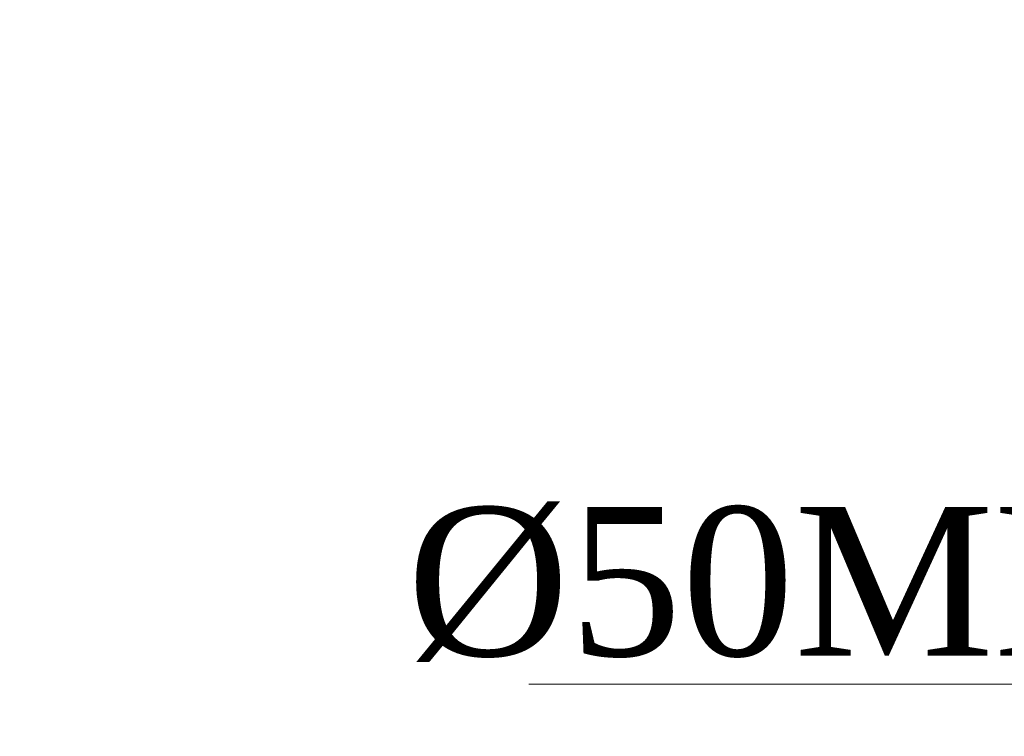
# Model space of a CAD drawing. Header units: inches. Extents: x 119662 to 158499, y 12149 to 20675.
# Tile 51 of 97: x 122019 to 122059, y 19532 to 19560. Entities that reach past the tile are written whole.
import ezdxf

# ---------------------------------------------------------------- set-up
doc = ezdxf.new("R2010")
doc.units = ezdxf.units.IN
doc.header["$MEASUREMENT"] = 0
for name, color, linetype, lineweight in [('00-GRIDTEXT', 1, 'Continuous', 13), ('KIT TEXT.', 5, 'Continuous', 5), ('PP-TEXT', 7, 'Continuous', 40)]:
    doc.layers.add(name, color=color, linetype=linetype, lineweight=lineweight)
doc.styles.add('Arial', font='GOTHIC.TTF')
doc.styles.add('ISO', font='isocp.shx', dxfattribs={"height": 250})
doc.styles.add('TIMES NEW ROMAN', font='times.ttf', dxfattribs={"height": 4})
doc.dimstyles.new('PP-DIM', dxfattribs={"dimtxt": 4, "dimasz": 1, "dimexe": 1, "dimexo": 1, "dimgap": 0.09, "dimtad": 0, "dimdec": 1, "dimzin": 0, "dimdsep": 46, "dimlunit": 4, "dimtxsty": 'TIMES NEW ROMAN', "dimblk": 'ARCHTICK', "dimcen": 0.09, "dimdle": 1, "dimclrd": 256, "dimclre": 256, "dimclrt": 256, "dimadec": 0, "dimazin": 0, "dimtfac": 1, "dimtdec": 4, "dimtofl": 0, "dimtmove": 1, "dimatfit": 3, "dimfxl": 1, "dimtolj": 1, "dimtzin": 0, "dimlwd": -1, "dimlwe": -1, "dimarcsym": 0})

# ---------------------------------------------------------------- blocks, each defined once
blk = doc.blocks.new('A$C6E471120')
at = {"layer": 'KIT TEXT.', "color": 251, "char_height": 60.17529562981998, "attachment_point": 7, "style": 'ISO'}
for s, insert, width in [('\\pi300.49;{\\Fromans|c0;\\W0.8;WORK TABLE}', (-5344.126322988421, -2682.893930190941, 488.6049877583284), 1050.283938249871), ('\\pi526.07;{\\Fromans|c0;\\W0.8; \\P\\pi263.59;CHEST FREEZER}', (-2320.850693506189, -2768.570728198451, 488.6049877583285), 1100.283938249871), ('\\pi526.07;{\\Fromans|c0;\\W0.8; \\P\\pi263.59;CHEST FREEZER}', (-1182.640767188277, -2768.570728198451, 488.6049877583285), 1100.283938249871)]:
    blk.add_mtext(s, dxfattribs=dict(at, insert=insert, width=width))
blk = doc.blocks.new('FIRST FLOOR')
at = {"layer": '00-GRIDTEXT', "color": 8, "xscale": 0.03937007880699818, "yscale": 0.03937007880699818, "zscale": 0.03937007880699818}
blk.add_blockref('A$C6E471120', (139249.657668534, 19579.75418360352), dxfattribs=at)

msp = doc.modelspace()

# ---------------------------------------------------------------- block references
at = {"color": 8}
msp.add_blockref('FIRST FLOOR', (-17300.78625003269, 79.92778982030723), dxfattribs=at)

# ---------------------------------------------------------------- next in the draw order: texts
at = {"layer": 'PP-TEXT', "insert": (122034.5515989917, 19534.52384571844), "char_height": 5.999999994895, "width": 79.39153849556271, "attachment_point": 7, "style": 'Arial', "bg_fill": 2}
msp.add_mtext('{\\fTimes New Roman|b0|i0|c0|p34;Ø50MM WWP }', dxfattribs=at)

# ---------------------------------------------------------------- next in the draw order: leaders
at = {"layer": 'PP-TEXT', "lineweight": 70, "ltscale": 12}
msp.add_leader([(122104.359449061, 19533.6289358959), (122039.4614088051, 19533.6289358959)], dimstyle='PP-DIM', override={"dimtxt": 8.5, "dimasz": 5, "dimtad": 0, "dimdec": 1, "dimcen": 0, "dimtfac": 12, "dimtdec": 1, "dimfxl": 7, "dimfxlon": 1, "dimlwd": 18, "dimarcsym": 1}, dxfattribs=at)

doc.saveas('drawing.dxf')
